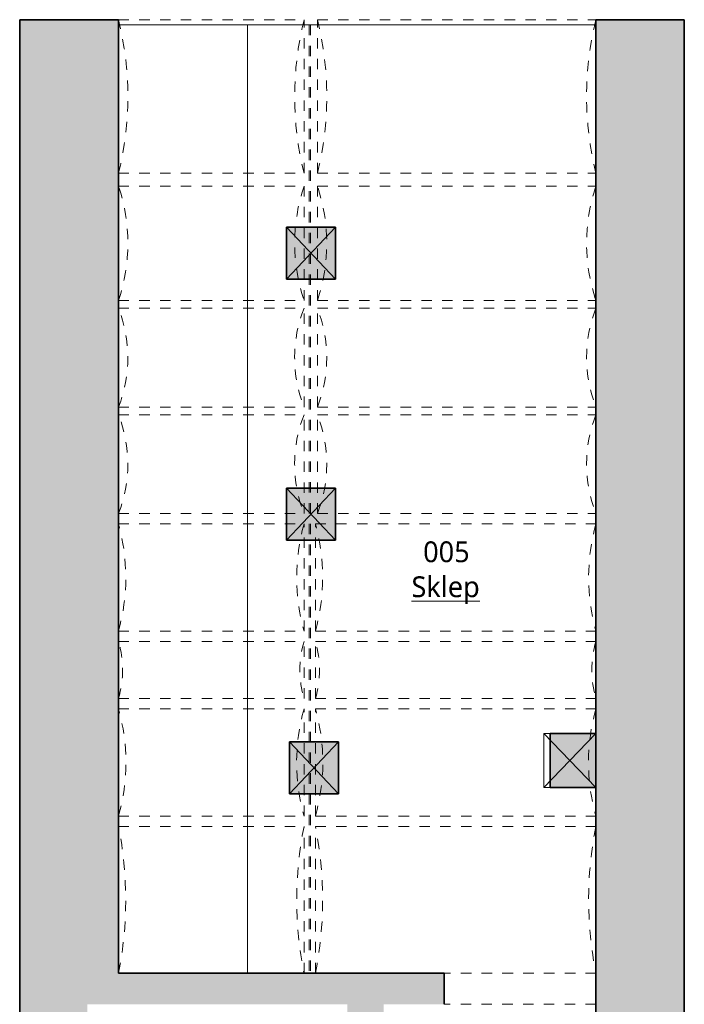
# Model space of a CAD drawing. Header units: metres. Extents: x -0.2 to 44.7, y -1.1 to 27.9.
# Tile 4 of 7: x -0.2 to 6.2, y 18.4 to 27.9. Entities that reach past the tile are written whole.
import ezdxf

# ---------------------------------------------------------------- set-up
doc = ezdxf.new("R2010")
doc.units = ezdxf.units.M
doc.linetypes.add('AV - Carkovana 2mm', pattern=[0.0027, 0.002, -0.0007])
doc.linetypes.add('AV - Cerch_ 1 tecka 4mm', pattern=[0.006, 0.004, -0.001, 0, -0.001])
doc.layers.add('AV-MISTNOSTI', color=5, linetype='Continuous', lineweight=5, true_color=0x0000ff)
doc.layers.add('AV-SRAFY', color=7, linetype='Continuous', lineweight=35)
doc.layers.add('AV-STAVBA', color=7, linetype='Continuous', lineweight=18)
doc.styles.add('Trebuchet MS_B', font='trebuc.ttf', dxfattribs={"height": 0.2})

# ---------------------------------------------------------------- blocks, each defined once
blk = doc.blocks.new('SCO_Koncepční obdelníkový sloup - 500_470-907475-1PP')
at = {"layer": 'AV-STAVBA', "true_color": 0xcccccc}
blk.add_hatch(color=254, dxfattribs=at).paths.add_polyline_path([(-0.25, -0.235), (0.25, -0.235), (0.25, 0.235), (-0.25, 0.235)])
at = {"layer": 'AV-STAVBA', "color": 254, "true_color": 0xcccccc}
for p, q in [((0.25, 0.235), (-0.25, -0.235)), ((-0.25, 0.235), (0.25, -0.235))]:
    blk.add_line(p, q, dxfattribs=at)
at = {"layer": 'AV-STAVBA', "color": 254, "lineweight": 35, "true_color": 0xcccccc}
for p, q in [((0.25, 0.235), (-0.25, 0.235)), ((-0.25, 0.235), (-0.25, -0.235)), ((0.25, -0.235), (0.25, 0.235)), ((-0.25, -0.235), (0.25, -0.235))]:
    blk.add_line(p, q, dxfattribs=at)
blk = doc.blocks.new('SCO_Obdelníkový sloup s úskokem - 500_520-903723-1PP')
at = {"layer": 'AV-STAVBA', "true_color": 0xcccccc}
blk.add_hatch(color=254, dxfattribs=at).paths.add_polyline_path([(-0.26, -0.25), (0.26, -0.25), (0.26, 0.19), (-0.26, 0.19)])
at = {"layer": 'AV-STAVBA', "color": 254, "true_color": 0xcccccc}
for p, q in [((-0.26, 0.19), (-0.26, 0.25)), ((-0.26, 0.25), (0.26, 0.25)), ((-0.26, 0.25), (0.26, -0.25)), ((0.26, 0.25), (-0.26, -0.25)), ((0.26, 0.25), (0.26, 0.19))]:
    blk.add_line(p, q, dxfattribs=at)
at = {"layer": 'AV-STAVBA', "color": 254, "lineweight": 35, "true_color": 0xcccccc}
for p, q in [((-0.26, 0.19), (-0.26, -0.25)), ((0.26, 0.19), (-0.26, 0.19)), ((0.26, -0.25), (0.26, 0.19)), ((-0.26, -0.25), (0.26, -0.25))]:
    blk.add_line(p, q, dxfattribs=at)
blk = doc.blocks.new('SFR_IPE - I 260-1673561-1PP')
at = {"layer": 'AV-STAVBA', "color": 254, "linetype": 'AV - Carkovana 2mm', "true_color": 0xcccccc}
for p, q in [((4.5612, 0.0065), (-4.5612, 0.0065)), ((4.5612, -0.0065), (-4.5612, -0.0065))]:
    blk.add_line(p, q, dxfattribs=at)
blk = doc.blocks.new('GM_Void_valená klenba - GM_Void_valená klenba-1524423-1PP')
at = {"layer": 'AV-STAVBA', "color": 254, "linetype": 'AV - Cerch_ 1 tecka 4mm', "lineweight": 13, "true_color": 0xcccccc}
for p, q in [((-0.515, 1.3484), (-0.515, -1.3484)), ((-0.515, 1.3484), (0.515, 1.3484)), ((0.515, 1.3484), (0.515, -1.3484)), ((-0.515, -1.3484), (0.515, -1.3484))]:
    blk.add_line(p, q, dxfattribs=at)
for centre, start, end in [((0, 3.2084), 254.52372, 285.47628), ((0, -3.2084), 74.52372, 105.47628)]:
    blk.add_arc(centre, 1.93, start, end, dxfattribs=at)
blk = doc.blocks.new('GM_Void_valená klenba - GM_Void_valená klenba-1524424-1PP')
at = {"layer": 'AV-STAVBA', "color": 254, "linetype": 'AV - Cerch_ 1 tecka 4mm', "lineweight": 13, "true_color": 0xcccccc}
for p, q in [((-0.475, 1.3386), (-0.475, -1.3386)), ((-0.475, 1.3386), (0.475, 1.3386)), ((0.475, 1.3386), (0.475, -1.3386)), ((-0.475, -1.3386), (0.475, -1.3386))]:
    blk.add_line(p, q, dxfattribs=at)
for centre, start, end in [((0, 2.5487), 248.56875, 291.43125), ((0, -2.5487), 68.56875, 111.43125)]:
    blk.add_arc(centre, 1.3, start, end, dxfattribs=at)
blk = doc.blocks.new('GM_Void_valená klenba - GM_Void_valená klenba-1524425-1PP')
at = {"layer": 'AV-STAVBA', "color": 254, "linetype": 'AV - Cerch_ 1 tecka 4mm', "lineweight": 13, "true_color": 0xcccccc}
for p, q in [((-0.55, 1.3386), (-0.55, -1.3386)), ((-0.55, 1.3386), (0.55, 1.3386)), ((0.55, 1.3386), (0.55, -1.3386)), ((-0.55, -1.3386), (0.55, -1.3386))]:
    blk.add_line(p, q, dxfattribs=at)
for centre, start, end in [((0, 2.9788), 251.46343, 288.53657), ((0, -2.9788), 71.46343, 108.53657)]:
    blk.add_arc(centre, 1.73, start, end, dxfattribs=at)
blk = doc.blocks.new('GM_Void_valená klenba - GM_Void_valená klenba-1524426-1PP')
at = {"layer": 'AV-STAVBA', "color": 254, "linetype": 'AV - Cerch_ 1 tecka 4mm', "lineweight": 13, "true_color": 0xcccccc}
for p, q in [((-0.7375, 1.3386), (-0.7375, -1.3386)), ((-0.7375, 1.3386), (0.7375, 1.3386)), ((0.7375, 1.3386), (0.7375, -1.3386)), ((-0.7375, -1.3386), (0.7375, -1.3386))]:
    blk.add_line(p, q, dxfattribs=at)
for centre, start, end in [((0, 4.3187), 256.1, 283.9), ((0, -4.3187), 76.1, 103.9)]:
    blk.add_arc(centre, 3.07, start, end, dxfattribs=at)
blk = doc.blocks.new('GM_Void_valená klenba - GM_Void_valená klenba-1524427-1PP')
at = {"layer": 'AV-STAVBA', "color": 254, "linetype": 'AV - Cerch_ 1 tecka 4mm', "lineweight": 13, "true_color": 0xcccccc}
for p, q in [((-0.515, 0.8917), (-0.515, -0.8917)), ((-0.515, 0.8917), (0.515, 0.8917)), ((0.515, 0.8917), (0.515, -0.8917)), ((-0.515, -0.8917), (0.515, -0.8917))]:
    blk.add_line(p, q, dxfattribs=at)
for centre, start, end in [((0, 2.7518), 254.52372, 285.47628), ((0, -2.7518), 74.52372, 105.47628)]:
    blk.add_arc(centre, 1.93, start, end, dxfattribs=at)
blk = doc.blocks.new('GM_Void_valená klenba - GM_Void_valená klenba-1524428-1PP')
at = {"layer": 'AV-STAVBA', "color": 254, "linetype": 'AV - Cerch_ 1 tecka 4mm', "lineweight": 13, "true_color": 0xcccccc}
for p, q in [((-0.475, 0.8917), (-0.475, -0.8917)), ((-0.475, 0.8917), (0.475, 0.8917)), ((0.475, 0.8917), (0.475, -0.8917)), ((-0.475, -0.8917), (0.475, -0.8917))]:
    blk.add_line(p, q, dxfattribs=at)
for centre, start, end in [((0, 2.1019), 248.56875, 291.43125), ((0, -2.1019), 68.56875, 111.43125)]:
    blk.add_arc(centre, 1.3, start, end, dxfattribs=at)
blk = doc.blocks.new('GM_Void_valená klenba - GM_Void_valená klenba-1524429-1PP')
at = {"layer": 'AV-STAVBA', "color": 254, "linetype": 'AV - Cerch_ 1 tecka 4mm', "lineweight": 13, "true_color": 0xcccccc}
for p, q in [((-0.55, 0.8917), (-0.55, -0.8917)), ((-0.55, 0.8917), (0.55, 0.8917)), ((0.55, 0.8917), (0.55, -0.8917)), ((-0.55, -0.8917), (0.55, -0.8917))]:
    blk.add_line(p, q, dxfattribs=at)
for centre, start, end in [((0, 2.532), 251.46343, 288.53657), ((0, -2.532), 71.46343, 108.53657)]:
    blk.add_arc(centre, 1.73, start, end, dxfattribs=at)
blk = doc.blocks.new('GM_Void_valená klenba - GM_Void_valená klenba-1524430-1PP')
at = {"layer": 'AV-STAVBA', "color": 254, "linetype": 'AV - Cerch_ 1 tecka 4mm', "lineweight": 13, "true_color": 0xcccccc}
for p, q in [((-0.7375, 0.8917), (-0.7375, -0.8917)), ((-0.7375, 0.8917), (0.7375, 0.8917)), ((0.7375, 0.8917), (0.7375, -0.8917)), ((-0.7375, -0.8917), (0.7375, -0.8917))]:
    blk.add_line(p, q, dxfattribs=at)
for centre, start, end in [((0, 3.8718), 256.1, 283.9), ((0, -3.8718), 76.1, 103.9)]:
    blk.add_arc(centre, 3.07, start, end, dxfattribs=at)
blk = doc.blocks.new('GM_Void_valená klenba - GM_Void_valená klenba-1524431-1PP')
at = {"layer": 'AV-STAVBA', "color": 254, "linetype": 'AV - Cerch_ 1 tecka 4mm', "lineweight": 13, "true_color": 0xcccccc}
for p, q in [((-0.515, 1.3484), (-0.515, -1.3484)), ((-0.515, 1.3484), (0.515, 1.3484)), ((0.515, 1.3484), (0.515, -1.3484)), ((-0.515, -1.3484), (0.515, -1.3484))]:
    blk.add_line(p, q, dxfattribs=at)
for centre, start, end in [((0, 3.1772), 254.27309, 285.72691), ((0, -3.1772), 74.27309, 105.72691)]:
    blk.add_arc(centre, 1.9, start, end, dxfattribs=at)
blk = doc.blocks.new('GM_Void_valená klenba - GM_Void_valená klenba-1524432-1PP')
at = {"layer": 'AV-STAVBA', "color": 254, "linetype": 'AV - Cerch_ 1 tecka 4mm', "lineweight": 13, "true_color": 0xcccccc}
for p, q in [((-0.515, 0.8917), (-0.515, -0.8917)), ((-0.515, 0.8917), (0.515, 0.8917)), ((0.515, 0.8917), (0.515, -0.8917)), ((-0.515, -0.8917), (0.515, -0.8917))]:
    blk.add_line(p, q, dxfattribs=at)
for centre, start, end in [((0, 2.7206), 254.27309, 285.72691), ((0, -2.7206), 74.27309, 105.72691)]:
    blk.add_arc(centre, 1.9, start, end, dxfattribs=at)
blk = doc.blocks.new('GM_Void_valená klenba - GM_Void_valená klenba-1524433-1PP')
at = {"layer": 'AV-STAVBA', "color": 254, "linetype": 'AV - Cerch_ 1 tecka 4mm', "lineweight": 13, "true_color": 0xcccccc}
for p, q in [((-0.7056, 1.3484), (-0.7056, -1.3484)), ((-0.7056, 1.3484), (0.7056, 1.3484)), ((0.7056, 1.3484), (0.7056, -1.3484)), ((-0.7056, -1.3484), (0.7056, -1.3484))]:
    blk.add_line(p, q, dxfattribs=at)
for centre, start, end in [((0, 4.8785), 258.69635, 281.30365), ((0, -4.8785), 78.69635, 101.30365)]:
    blk.add_arc(centre, 3.6, start, end, dxfattribs=at)
blk = doc.blocks.new('GM_Void_valená klenba - GM_Void_valená klenba-1524434-1PP')
at = {"layer": 'AV-STAVBA', "color": 254, "linetype": 'AV - Cerch_ 1 tecka 4mm', "lineweight": 13, "true_color": 0xcccccc}
for p, q in [((-0.275, 0.8917), (-0.275, -0.8917)), ((-0.275, 0.8917), (0.275, 0.8917)), ((0.275, 0.8917), (0.275, -0.8917)), ((-0.275, -0.8917), (0.275, -0.8917))]:
    blk.add_line(p, q, dxfattribs=at)
for centre, start, end in [((0, 1.822), 253.53048, 286.46952), ((0, -1.822), 73.53048, 106.46952)]:
    blk.add_arc(centre, 0.97, start, end, dxfattribs=at)
blk = doc.blocks.new('GM_Void_valená klenba - GM_Void_valená klenba-1524435-1PP')
at = {"layer": 'AV-STAVBA', "color": 254, "linetype": 'AV - Cerch_ 1 tecka 4mm', "lineweight": 13, "true_color": 0xcccccc}
for p, q in [((-0.7056, 0.8917), (-0.7056, -0.8917)), ((-0.7056, 0.8917), (0.7056, 0.8917)), ((0.7056, 0.8917), (0.7056, -0.8917)), ((-0.7056, -0.8917), (0.7056, -0.8917))]:
    blk.add_line(p, q, dxfattribs=at)
for centre, start, end in [((0, 4.4219), 258.69635, 281.30365), ((0, -4.4219), 78.69635, 101.30365)]:
    blk.add_arc(centre, 3.6, start, end, dxfattribs=at)
blk = doc.blocks.new('GM_Void_valená klenba - GM_Void_valená klenba-1524436-1PP')
at = {"layer": 'AV-STAVBA', "color": 254, "linetype": 'AV - Cerch_ 1 tecka 4mm', "lineweight": 13, "true_color": 0xcccccc}
for p, q in [((-0.275, 1.3484), (-0.275, -1.3484)), ((-0.275, 1.3484), (0.275, 1.3484)), ((0.275, 1.3484), (0.275, -1.3484)), ((-0.275, -1.3484), (0.275, -1.3484))]:
    blk.add_line(p, q, dxfattribs=at)
for centre, start, end in [((0, 2.2786), 253.53048, 286.46952), ((0, -2.2786), 73.53048, 106.46952)]:
    blk.add_arc(centre, 0.97, start, end, dxfattribs=at)
blk = doc.blocks.new('GM_Otvor_obdélníkový - 1460x2450-872044-1PP')
at = {"layer": 'AV-STAVBA', "color": 254, "linetype": 'AV - Cerch_ 1 tecka 4mm', "lineweight": 13, "true_color": 0xcccccc}
for p, q in [((-0.73, 0.15), (0.73, 0.15)), ((-0.73, -0.15), (0.73, -0.15)), ((-0.73, -0.15), (0.73, -0.15))]:
    blk.add_line(p, q, dxfattribs=at)
blk = doc.blocks.new('D0089 - 1514 - OÚPSŘ_Benešova_rvt-1-1PP')
at = {"layer": 'AV-SRAFY', "lineweight": 18, "true_color": 0xcccccc}
for points in [[(0.4148, 18.7032), (0.7148, 18.7032), (0.7148, 27.8756), (-0.2352, 27.8756), (-0.2352, 18.7032)], [(6.1548, 14.8982), (6.1548, 27.8756), (5.3048, 27.8756), (5.3048, 14.8982)], [(0.4148, 14.8982), (0.4148, 18.7032), (-0.2352, 18.7032), (-0.2352, 14.8982)], [(3.4463, 18.4032), (3.8448, 18.4032), (3.8448, 18.7032), (0.4148, 18.7032), (0.4148, 18.4032), (3.2648, 18.4032)]]:
    blk.add_hatch(color=254, dxfattribs=at).paths.add_polyline_path(points)
h = blk.add_hatch(color=254, dxfattribs=at)
h.paths.add_polyline_path([(2.9148, 16.1182), (3.2648, 16.1182), (3.2648, 17.1432), (2.9148, 17.1432), (2.9148, 16.5232)])
h.paths.add_polyline_path([(3.2648, 18.1632), (3.2648, 18.4032), (2.9148, 18.4032), (2.9148, 18.1632)])
at = {"layer": 'AV-STAVBA', "color": 254, "lineweight": 35, "true_color": 0xcccccc}
for p, q in [((0.7148, 27.8756), (-0.2352, 27.8756)), ((-0.2352, 27.8756), (-0.2352, 18.7032)), ((0.7148, 18.7032), (0.7148, 27.8756)), ((6.1548, 27.8756), (5.3048, 27.8756)), ((5.3048, 27.8756), (5.3048, 21.0082)), ((6.1548, 14.8982), (6.1548, 27.8756)), ((5.3048, 20.4882), (5.3048, 14.8982)), ((-0.2352, 18.7032), (-0.2352, 14.8982)), ((3.8448, 18.7032), (0.7148, 18.7032)), ((3.8448, 18.4032), (3.8448, 18.7032))]:
    blk.add_line(p, q, dxfattribs=at)
at = {"layer": 'AV-STAVBA', "color": 254, "true_color": 0xcccccc}
for p, q in [((0.7148, 27.8256), (1.9548, 27.8256)), ((5.3048, 27.8256), (1.9548, 27.8256)), ((1.9548, 27.8256), (1.9548, 18.7032))]:
    blk.add_line(p, q, dxfattribs=at)
at = {"layer": 'AV-STAVBA', "color": 254, "linetype": 'AV - Cerch_ 1 tecka 4mm', "lineweight": 13, "true_color": 0xcccccc}
for name, p, rotation in [('GM_Void_valená klenba - GM_Void_valená klenba-1524430-1PP', (1.6066, 27.1369), 89.9999999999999), ('GM_Void_valená klenba - GM_Void_valená klenba-1524426-1PP', (3.9662, 27.1369), 89.9999999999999), ('SFR_IPE - I 260-1673561-1PP', (2.5548, 23.2644), 89.99999999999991), ('GM_Void_valená klenba - GM_Void_valená klenba-1524429-1PP', (1.6066, 25.7245), 89.9999999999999), ('GM_Void_valená klenba - GM_Void_valená klenba-1524425-1PP', (3.9662, 25.7245), 89.9999999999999), ('SCO_Koncepční obdelníkový sloup - 500_470-907475-1PP', (2.5648, 25.6282), 89.9999999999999), ('GM_Void_valená klenba - GM_Void_valená klenba-1524428-1PP', (1.6066, 24.6245), 89.9999999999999), ('GM_Void_valená klenba - GM_Void_valená klenba-1524424-1PP', (3.9662, 24.6245), 89.9999999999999), ('GM_Void_valená klenba - GM_Void_valená klenba-1524428-1PP', (1.6066, 23.5995), 89.9999999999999), ('GM_Void_valená klenba - GM_Void_valená klenba-1524424-1PP', (3.9662, 23.5995), 89.9999999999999), ('SCO_Koncepční obdelníkový sloup - 500_470-907475-1PP', (2.5648, 23.1182), 89.9999999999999), ('GM_Void_valená klenba - GM_Void_valená klenba-1524427-1PP', (1.6066, 22.5095), 89.9999999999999), ('GM_Void_valená klenba - GM_Void_valená klenba-1524423-1PP', (3.9564, 22.5095), 89.9999999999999), ('GM_Void_valená klenba - GM_Void_valená klenba-1524434-1PP', (1.6066, 21.6195), 89.9999999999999), ('GM_Void_valená klenba - GM_Void_valená klenba-1524436-1PP', (3.9564, 21.6195), 89.9999999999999), ('GM_Void_valená klenba - GM_Void_valená klenba-1524432-1PP', (1.6066, 20.7295), 89.9999999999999), ('GM_Void_valená klenba - GM_Void_valená klenba-1524431-1PP', (3.9564, 20.7295), 89.9999999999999), ('SCO_Obdelníkový sloup s úskokem - 500_520-903723-1PP', (5.0548, 20.7482), 89.9999999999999), ('SCO_Koncepční obdelníkový sloup - 500_470-907475-1PP', (2.5948, 20.6782), 89.9999999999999), ('GM_Void_valená klenba - GM_Void_valená klenba-1524435-1PP', (1.6066, 19.4088), 89.9999999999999), ('GM_Void_valená klenba - GM_Void_valená klenba-1524433-1PP', (3.9564, 19.4088), 89.9999999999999), ('GM_Otvor_obdélníkový - 1460x2450-872044-1PP', (4.5748, 18.5532), 180)]:
    blk.add_blockref(name, p, dxfattribs=dict(at, rotation=rotation))

msp = doc.modelspace()

# ---------------------------------------------------------------- block references
at = {"lineweight": 5}
msp.add_blockref('D0089 - 1514 - OÚPSŘ_Benešova_rvt-1-1PP', (0, 0), dxfattribs=at)

# ---------------------------------------------------------------- texts
at = {"layer": 'AV-MISTNOSTI', "char_height": 0.2, "attachment_point": 1, "style": 'Trebuchet MS_B'}
for s, insert, width in [('005', (3.6441, 22.8566), 0.601266), ('\\LSklep', (3.5316, 22.5203), 0.873839)]:
    msp.add_mtext(s, dxfattribs=dict(at, insert=insert, width=width))

doc.saveas('drawing.dxf')
